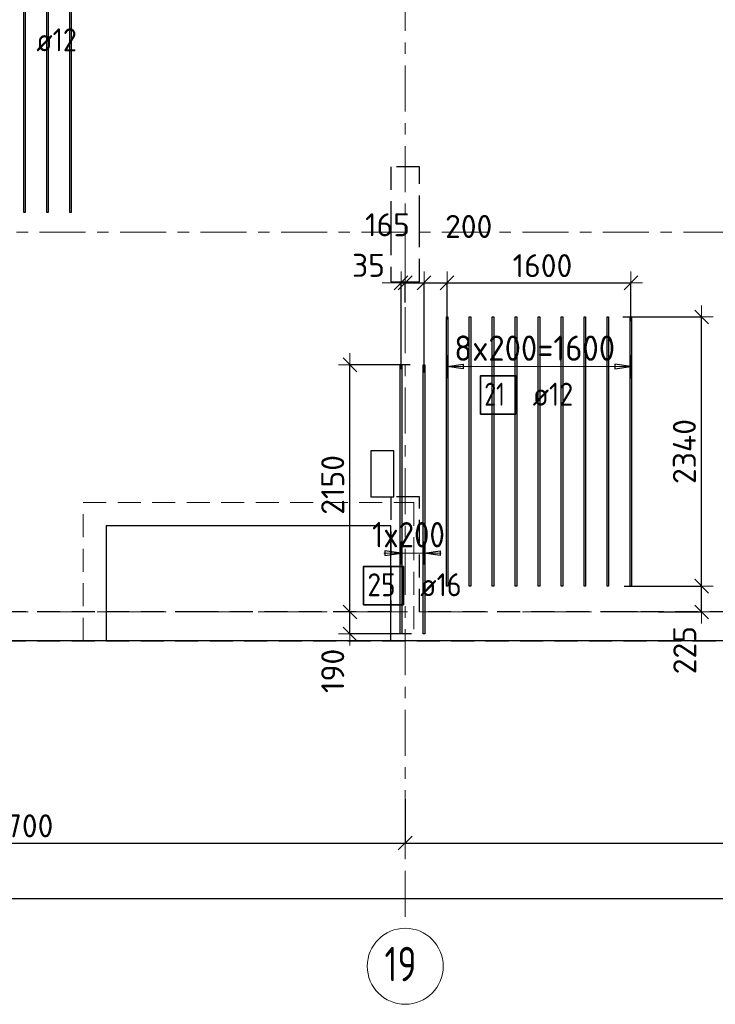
# Model space of a CAD drawing. Header units: metres. Extents: x -38 to 100, y -15 to 19.
# Tile 9 of 41: x 45 to 51, y -3 to 5. Entities that reach past the tile are written whole.
import ezdxf

# ---------------------------------------------------------------- set-up
doc = ezdxf.new("R2010")
doc.units = ezdxf.units.M
doc.header["$PDMODE"] = 65
for name, pattern in [('______11', [0.5, 0.4, -0.05, 0, -0.05]), ('______2', [0.27, 0.2, -0.07]), ('______5', [1.1, 0.8, -0.1, 0.1, -0.1])]:
    doc.linetypes.add(name, pattern=pattern)
for name, color, linetype, lineweight in [('XR$2$Осевая линия (1)', 7, '______5', 13), ('XR$2$Размерная линия (1)', 7, 'Continuous', 13), ('XR$3$Перекрытие (1)', 7, 'Continuous', 35), ('XR$3$Перекрытие (2)', 7, 'Continuous', 35), ('XR$3$Размерная линия (1)', 7, 'Continuous', 13), ('XR$5$Стена (1)', 7, 'Continuous', 35)]:
    doc.layers.add(name, color=color, linetype=linetype, lineweight=lineweight)
doc.layers.add('XR$3$Арм.стержн.Доп. Арм ниж.зоны У', color=7, linetype='Continuous', lineweight=35, true_color=0x1cff1c)
doc.styles.add('ISOCPEUR', font='txt')
doc.dimstyles.new('DIMSTYLE_3', dxfattribs={"dimtxt": 0.2, "dimasz": 0.2, "dimexe": 0, "dimexo": 0, "dimgap": 0.1, "dimtad": 2, "dimdec": 0, "dimlfac": 1000, "dimrnd": 5, "dimzin": 12, "dimdsep": 46, "dimtxsty": 'ISOCPEUR', "dimblk1": 'ALL_ML_STRICH', "dimblk2": 'ALL_ML_STRICH', "dimsah": 1, "dimcen": 0, "dimclrd": 7, "dimclre": 256, "dimclrt": 7, "dimadec": 0, "dimazin": 0, "dimtfac": 1, "dimtdec": 0, "dimtix": 1, "dimtmove": 2, "dimatfit": 3, "dimfxl": 0, "dimtzin": 0, "dimlwd": 0, "dimlwe": -3, "dimarcsym": 0})
doc.dimstyles.new('DIMSTYLE_6', dxfattribs={"dimtxt": 0.2, "dimasz": 0.2, "dimexe": 0, "dimexo": 0, "dimgap": 0.1, "dimtad": 2, "dimdec": 0, "dimlfac": 1000, "dimrnd": 5, "dimzin": 12, "dimdsep": 46, "dimtxsty": 'ISOCPEUR', "dimblk1": 'ALL_ML_STRICH', "dimblk2": 'ALL_ML_STRICH', "dimsah": 1, "dimcen": 0, "dimclrd": 7, "dimclre": 256, "dimclrt": 7, "dimadec": 0, "dimazin": 0, "dimtfac": 1, "dimtdec": 0, "dimtix": 1, "dimtmove": 2, "dimatfit": 3, "dimfxl": 0, "dimtvp": 1.2, "dimtzin": 0, "dimlwd": 0, "dimlwe": -3, "dimarcsym": 0})

# ---------------------------------------------------------------- blocks, each defined once
blk = doc.blocks.new('ALL_ML_STRICH')
at = {"color": 0, "linetype": 'ByBlock', "lineweight": -2}
for p, q in [((0, -0.5), (0, 0.5)), ((-1, 0), (0.5, 0)), ((-0.3, -0.3), (0.3, 0.3))]:
    blk.add_line(p, q, dxfattribs=at)
blk = doc.blocks.new('*D15')
at = {"layer": 'DEFPOINTS', "color": 7, "linetype": 'Continuous', "lineweight": 13, "transparency": 33554687}
for p in [(41.45, -1.5748), (48.15, -1.6059), (41.45, -2.009)]:
    blk.add_point(p, dxfattribs=at)
at = {"layer": 'XR$2$Размерная линия (1)', "color": 9, "linetype": 'Continuous', "lineweight": -2, "true_color": 0xc7c7c7, "transparency": 33554687}
for p, q in [((41.45, -1.5948), (41.45, -2.009)), ((48.15, -1.6259), (48.15, -2.009))]:
    blk.add_line(p, q, dxfattribs=at)
at = {"layer": 'XR$2$Размерная линия (1)', "color": 7, "linetype": 'Continuous', "lineweight": -2, "transparency": 33554687}
blk.add_line((41.45, -2.009), (48.15, -2.009), dxfattribs=at)
at = {"layer": 'XR$2$Размерная линия (1)', "color": 7, "linetype": 'Continuous', "lineweight": 13, "transparency": 33554687, "xscale": 0.2, "yscale": 0.2, "zscale": 0.2, "rotation": 180}
blk.add_blockref('ALL_ML_STRICH', (41.45, -2.009), dxfattribs=at)
at = {"layer": 'XR$2$Размерная линия (1)', "color": 7, "linetype": 'Continuous', "lineweight": 13, "transparency": 33554687, "xscale": 0.2, "yscale": 0.2, "zscale": 0.2}
blk.add_blockref('ALL_ML_STRICH', (48.15, -2.009), dxfattribs=at)
at = {"layer": 'XR$2$Размерная линия (1)', "color": 7, "linetype": 'Continuous', "lineweight": 13, "transparency": 33554687, "insert": (44.81, -1.859), "char_height": 0.2, "width": 0.8, "attachment_point": 5, "style": 'ISOCPEUR'}
blk.add_mtext('\\A1;{6700}', dxfattribs=at)
blk = doc.blocks.new('*D16')
at = {"layer": 'DEFPOINTS', "color": 7, "linetype": 'Continuous', "lineweight": 13, "transparency": 33554687}
for p in [(54.95, -1.4027), (48.15, -1.6059), (48.15, -2.009)]:
    blk.add_point(p, dxfattribs=at)
at = {"layer": 'XR$2$Размерная линия (1)', "color": 9, "linetype": 'Continuous', "lineweight": -2, "true_color": 0xc7c7c7, "transparency": 33554687}
for p, q in [((54.95, -1.4227), (54.95, -2.009)), ((48.15, -1.6259), (48.15, -2.009))]:
    blk.add_line(p, q, dxfattribs=at)
at = {"layer": 'XR$2$Размерная линия (1)', "color": 7, "linetype": 'Continuous', "lineweight": -2, "transparency": 33554687}
blk.add_line((48.15, -2.009), (54.95, -2.009), dxfattribs=at)
at = {"layer": 'XR$2$Размерная линия (1)', "color": 7, "linetype": 'Continuous', "lineweight": 13, "transparency": 33554687, "xscale": 0.2, "yscale": 0.2, "zscale": 0.2, "rotation": 180}
blk.add_blockref('ALL_ML_STRICH', (48.15, -2.009), dxfattribs=at)
at = {"layer": 'XR$2$Размерная линия (1)', "color": 7, "linetype": 'Continuous', "lineweight": 13, "transparency": 33554687, "xscale": 0.2, "yscale": 0.2, "zscale": 0.2}
blk.add_blockref('ALL_ML_STRICH', (54.95, -2.009), dxfattribs=at)
at = {"layer": 'XR$2$Размерная линия (1)', "color": 7, "linetype": 'Continuous', "lineweight": 13, "transparency": 33554687, "insert": (51.56, -1.859), "char_height": 0.2, "width": 0.8, "attachment_point": 5, "style": 'ISOCPEUR'}
blk.add_mtext('\\A1;{6800}', dxfattribs=at)
blk = doc.blocks.new('*D18')
at = {"layer": 'DEFPOINTS', "color": 7, "linetype": 'Continuous', "lineweight": 13, "transparency": 33554687}
for p in [(0.5, -2.3633), (61.6, -2.4001), (0.5, -2.4901)]:
    blk.add_point(p, dxfattribs=at)
at = {"layer": 'XR$2$Размерная линия (1)', "color": 9, "linetype": 'Continuous', "lineweight": -2, "true_color": 0xc7c7c7, "transparency": 33554687}
for p, q in [((0.5, -2.3833), (0.5, -2.4901)), ((61.6, -2.4201), (61.6, -2.4901))]:
    blk.add_line(p, q, dxfattribs=at)
at = {"layer": 'XR$2$Размерная линия (1)', "color": 7, "linetype": 'Continuous', "lineweight": -2, "transparency": 33554687}
blk.add_line((0.5, -2.4901), (61.6, -2.4901), dxfattribs=at)
at = {"layer": 'XR$2$Размерная линия (1)', "color": 7, "linetype": 'Continuous', "lineweight": 13, "transparency": 33554687, "xscale": 0.2, "yscale": 0.2, "zscale": 0.2, "rotation": 180}
blk.add_blockref('ALL_ML_STRICH', (0.5, -2.4901), dxfattribs=at)
at = {"layer": 'XR$2$Размерная линия (1)', "color": 7, "linetype": 'Continuous', "lineweight": 13, "transparency": 33554687, "xscale": 0.2, "yscale": 0.2, "zscale": 0.2}
blk.add_blockref('ALL_ML_STRICH', (61.6, -2.4901), dxfattribs=at)
at = {"layer": 'XR$2$Размерная линия (1)', "color": 7, "linetype": 'Continuous', "lineweight": 13, "transparency": 33554687, "insert": (31.1, -2.3401), "char_height": 0.2, "width": 1, "attachment_point": 5, "style": 'ISOCPEUR'}
blk.add_mtext('\\A1;{61100}', dxfattribs=at)
blk = doc.blocks.new('*D43')
at = {"layer": 'DEFPOINTS', "color": 7, "linetype": 'Continuous', "lineweight": 13, "transparency": 33554687}
for p in [(50.0338, 0.2246), (50.333, 0), (50.7285, 0)]:
    blk.add_point(p, dxfattribs=at)
at = {"layer": 'XR$3$Размерная линия (1)', "color": 9, "linetype": 'Continuous', "lineweight": -2, "true_color": 0xc7c7c7, "transparency": 33554687}
for p, q in [((50.0538, 0.2246), (50.7285, 0.2246)), ((50.353, 0), (50.7285, 0))]:
    blk.add_line(p, q, dxfattribs=at)
at = {"layer": 'XR$3$Размерная линия (1)', "color": 7, "linetype": 'Continuous', "lineweight": -2, "transparency": 33554687}
blk.add_line((50.7285, 0), (50.7285, 0.2246), dxfattribs=at)
at = {"layer": 'XR$3$Размерная линия (1)', "color": 7, "linetype": 'Continuous', "lineweight": 13, "transparency": 33554687, "xscale": 0.2, "yscale": 0.2, "zscale": 0.2}
for p, rotation in [((50.7285, 0.2246), 90), ((50.7285, 0), 270)]:
    blk.add_blockref('ALL_ML_STRICH', p, dxfattribs=dict(at, rotation=rotation))
at = {"layer": 'XR$3$Размерная линия (1)', "color": 7, "linetype": 'Continuous', "lineweight": 13, "transparency": 33554687, "insert": (50.5821, -0.3321), "char_height": 0.2, "width": 0.6, "attachment_point": 5, "rotation": 90, "style": 'ISOCPEUR'}
blk.add_mtext('\\A1;{225}', dxfattribs=at)
blk = doc.blocks.new('*D44')
at = {"layer": 'DEFPOINTS', "color": 7, "linetype": 'Continuous', "lineweight": 13, "transparency": 33554687}
for p in [(50.0231, 2.5646), (50.0338, 0.2246), (50.7285, 0.2246)]:
    blk.add_point(p, dxfattribs=at)
at = {"layer": 'XR$3$Размерная линия (1)', "color": 9, "linetype": 'Continuous', "lineweight": -2, "true_color": 0xc7c7c7, "transparency": 33554687}
for p, q in [((50.0431, 2.5646), (50.7285, 2.5646)), ((50.0538, 0.2246), (50.7285, 0.2246))]:
    blk.add_line(p, q, dxfattribs=at)
at = {"layer": 'XR$3$Размерная линия (1)', "color": 7, "linetype": 'Continuous', "lineweight": -2, "transparency": 33554687}
blk.add_line((50.7285, 0.2246), (50.7285, 2.5646), dxfattribs=at)
at = {"layer": 'XR$3$Размерная линия (1)', "color": 7, "linetype": 'Continuous', "lineweight": 13, "transparency": 33554687, "xscale": 0.2, "yscale": 0.2, "zscale": 0.2}
for p, rotation in [((50.7285, 2.5646), 90), ((50.7285, 0.2246), 270)]:
    blk.add_blockref('ALL_ML_STRICH', p, dxfattribs=dict(at, rotation=rotation))
at = {"layer": 'XR$3$Размерная линия (1)', "color": 7, "linetype": 'Continuous', "lineweight": 13, "transparency": 33554687, "insert": (50.5785, 1.3946), "char_height": 0.2, "width": 0.8, "attachment_point": 5, "rotation": 90, "style": 'ISOCPEUR'}
blk.add_mtext('\\A1;{2340}', dxfattribs=at)
blk = doc.blocks.new('*D45')
at = {"layer": 'DEFPOINTS', "color": 7, "linetype": 'Continuous', "lineweight": 13, "transparency": 33554687}
for p in [(47.6881, 0), (47.6696, -0.1915), (48.225, -0.1915)]:
    blk.add_point(p, dxfattribs=at)
at = {"layer": 'XR$3$Размерная линия (1)', "color": 9, "linetype": 'Continuous', "lineweight": -2, "true_color": 0xc7c7c7, "transparency": 33554687}
for p, q in [((47.6681, 0), (47.6696, 0)), ((48.205, -0.1915), (47.6696, -0.1915))]:
    blk.add_line(p, q, dxfattribs=at)
at = {"layer": 'XR$3$Размерная линия (1)', "color": 7, "linetype": 'Continuous', "lineweight": -2, "transparency": 33554687}
blk.add_line((47.6696, -0.1915), (47.6696, 0), dxfattribs=at)
at = {"layer": 'XR$3$Размерная линия (1)', "color": 7, "linetype": 'Continuous', "lineweight": 13, "transparency": 33554687, "xscale": 0.2, "yscale": 0.2, "zscale": 0.2}
for p, rotation in [((47.6696, 0), 90), ((47.6696, -0.1915), 270)]:
    blk.add_blockref('ALL_ML_STRICH', p, dxfattribs=dict(at, rotation=rotation))
at = {"layer": 'XR$3$Размерная линия (1)', "color": 7, "linetype": 'Continuous', "lineweight": 13, "transparency": 33554687, "insert": (47.5197, -0.5123), "char_height": 0.2, "width": 0.6, "attachment_point": 5, "rotation": 90, "style": 'ISOCPEUR'}
blk.add_mtext('\\A1;{190}', dxfattribs=at)
blk = doc.blocks.new('*D46')
at = {"layer": 'DEFPOINTS', "color": 7, "linetype": 'Continuous', "lineweight": 13, "transparency": 33554687}
for p in [(48.2136, 2.1485), (47.6696, 0), (47.6881, 0)]:
    blk.add_point(p, dxfattribs=at)
at = {"layer": 'XR$3$Размерная линия (1)', "color": 9, "linetype": 'Continuous', "lineweight": -2, "true_color": 0xc7c7c7, "transparency": 33554687}
for p, q in [((48.1936, 2.1485), (47.6696, 2.1485)), ((47.6681, 0), (47.6696, 0))]:
    blk.add_line(p, q, dxfattribs=at)
at = {"layer": 'XR$3$Размерная линия (1)', "color": 7, "linetype": 'Continuous', "lineweight": -2, "transparency": 33554687}
blk.add_line((47.6696, 0), (47.6696, 2.1485), dxfattribs=at)
at = {"layer": 'XR$3$Размерная линия (1)', "color": 7, "linetype": 'Continuous', "lineweight": 13, "transparency": 33554687, "xscale": 0.2, "yscale": 0.2, "zscale": 0.2}
for p, rotation in [((47.6696, 2.1485), 90), ((47.6696, 0), 270)]:
    blk.add_blockref('ALL_ML_STRICH', p, dxfattribs=dict(at, rotation=rotation))
at = {"layer": 'XR$3$Размерная линия (1)', "color": 7, "linetype": 'Continuous', "lineweight": 13, "transparency": 33554687, "insert": (47.5196, 1.1042), "char_height": 0.2, "width": 0.8, "attachment_point": 5, "rotation": 90, "style": 'ISOCPEUR'}
blk.add_mtext('\\A1;{2150}', dxfattribs=at)
blk = doc.blocks.new('*D106')
at = {"layer": 'DEFPOINTS', "color": 7, "linetype": 'Continuous', "lineweight": 13, "transparency": 33554687}
for p in [(48.114, 2.8602), (48.15, 2.6708), (48.114, 2.0908)]:
    blk.add_point(p, dxfattribs=at)
at = {"layer": 'XR$3$Размерная линия (1)', "color": 9, "linetype": 'Continuous', "lineweight": -2, "true_color": 0xc7c7c7, "transparency": 33554687}
for p, q in [((48.114, 2.1108), (48.114, 2.8602)), ((48.15, 2.6908), (48.15, 2.8602))]:
    blk.add_line(p, q, dxfattribs=at)
at = {"layer": 'XR$3$Размерная линия (1)', "color": 7, "linetype": 'Continuous', "lineweight": -2, "transparency": 33554687}
blk.add_line((48.114, 2.8602), (48.15, 2.8602), dxfattribs=at)
at = {"layer": 'XR$3$Размерная линия (1)', "color": 7, "linetype": 'Continuous', "lineweight": 13, "transparency": 33554687, "xscale": 0.2, "yscale": 0.2, "zscale": 0.2}
blk.add_blockref('ALL_ML_STRICH', (48.15, 2.8602), dxfattribs=at)
at = {"layer": 'XR$3$Размерная линия (1)', "color": 7, "linetype": 'Continuous', "lineweight": 13, "transparency": 33554687, "xscale": 0.2, "yscale": 0.2, "zscale": 0.2, "rotation": 180}
blk.add_blockref('ALL_ML_STRICH', (48.114, 2.8602), dxfattribs=at)
at = {"layer": 'XR$3$Размерная линия (1)', "color": 7, "linetype": 'Continuous', "lineweight": 13, "transparency": 33554687, "insert": (47.8309, 3.0127), "char_height": 0.2, "width": 0.4, "attachment_point": 5, "style": 'ISOCPEUR'}
blk.add_mtext('\\A1;{35}', dxfattribs=at)
blk = doc.blocks.new('*D107')
at = {"layer": 'DEFPOINTS', "color": 7, "linetype": 'Continuous', "lineweight": 13, "transparency": 33554687}
for p in [(48.15, 2.8602), (48.15, 2.6708), (48.314, 2.0613)]:
    blk.add_point(p, dxfattribs=at)
at = {"layer": 'XR$3$Размерная линия (1)', "color": 9, "linetype": 'Continuous', "lineweight": -2, "true_color": 0xc7c7c7, "transparency": 33554687}
for p, q in [((48.15, 2.6908), (48.15, 2.8602)), ((48.314, 2.0813), (48.314, 2.8602))]:
    blk.add_line(p, q, dxfattribs=at)
at = {"layer": 'XR$3$Размерная линия (1)', "color": 7, "linetype": 'Continuous', "lineweight": -2, "transparency": 33554687}
blk.add_line((48.15, 2.8602), (48.314, 2.8602), dxfattribs=at)
at = {"layer": 'XR$3$Размерная линия (1)', "color": 7, "linetype": 'Continuous', "lineweight": 13, "transparency": 33554687, "xscale": 0.2, "yscale": 0.2, "zscale": 0.2, "rotation": 180}
blk.add_blockref('ALL_ML_STRICH', (48.15, 2.8602), dxfattribs=at)
at = {"layer": 'XR$3$Размерная линия (1)', "color": 7, "linetype": 'Continuous', "lineweight": 13, "transparency": 33554687, "xscale": 0.2, "yscale": 0.2, "zscale": 0.2}
blk.add_blockref('ALL_ML_STRICH', (48.314, 2.8602), dxfattribs=at)
at = {"layer": 'XR$3$Размерная линия (1)', "color": 7, "linetype": 'Continuous', "lineweight": 13, "transparency": 33554687, "insert": (47.9963, 3.3655), "char_height": 0.2, "width": 0.6, "attachment_point": 5, "style": 'ISOCPEUR'}
blk.add_mtext('\\A1;{165}', dxfattribs=at)
blk = doc.blocks.new('*D108')
at = {"layer": 'DEFPOINTS', "color": 7, "linetype": 'Continuous', "lineweight": 13, "transparency": 33554687}
for p in [(48.314, 2.8602), (48.514, 2.5209), (48.314, 2.0613)]:
    blk.add_point(p, dxfattribs=at)
at = {"layer": 'XR$3$Размерная линия (1)', "color": 9, "linetype": 'Continuous', "lineweight": -2, "true_color": 0xc7c7c7, "transparency": 33554687}
for p, q in [((48.314, 2.0813), (48.314, 2.8602)), ((48.514, 2.5409), (48.514, 2.8602))]:
    blk.add_line(p, q, dxfattribs=at)
at = {"layer": 'XR$3$Размерная линия (1)', "color": 7, "linetype": 'Continuous', "lineweight": -2, "transparency": 33554687}
blk.add_line((48.314, 2.8602), (48.514, 2.8602), dxfattribs=at)
at = {"layer": 'XR$3$Размерная линия (1)', "color": 7, "linetype": 'Continuous', "lineweight": 13, "transparency": 33554687, "xscale": 0.2, "yscale": 0.2, "zscale": 0.2, "rotation": 180}
blk.add_blockref('ALL_ML_STRICH', (48.314, 2.8602), dxfattribs=at)
at = {"layer": 'XR$3$Размерная линия (1)', "color": 7, "linetype": 'Continuous', "lineweight": 13, "transparency": 33554687, "xscale": 0.2, "yscale": 0.2, "zscale": 0.2}
blk.add_blockref('ALL_ML_STRICH', (48.514, 2.8602), dxfattribs=at)
at = {"layer": 'XR$3$Размерная линия (1)', "color": 7, "linetype": 'Continuous', "lineweight": 13, "transparency": 33554687, "insert": (48.7026, 3.3508), "char_height": 0.2, "width": 0.6, "attachment_point": 5, "style": 'ISOCPEUR'}
blk.add_mtext('\\A1;{200}', dxfattribs=at)
blk = doc.blocks.new('*D109')
at = {"layer": 'DEFPOINTS', "color": 7, "linetype": 'Continuous', "lineweight": 13, "transparency": 33554687}
for p in [(48.514, 2.8602), (48.514, 2.5209), (50.114, 2.5067)]:
    blk.add_point(p, dxfattribs=at)
at = {"layer": 'XR$3$Размерная линия (1)', "color": 9, "linetype": 'Continuous', "lineweight": -2, "true_color": 0xc7c7c7, "transparency": 33554687}
for p, q in [((48.514, 2.5409), (48.514, 2.8602)), ((50.114, 2.5267), (50.114, 2.8602))]:
    blk.add_line(p, q, dxfattribs=at)
at = {"layer": 'XR$3$Размерная линия (1)', "color": 7, "linetype": 'Continuous', "lineweight": -2, "transparency": 33554687}
blk.add_line((48.514, 2.8602), (50.114, 2.8602), dxfattribs=at)
at = {"layer": 'XR$3$Размерная линия (1)', "color": 7, "linetype": 'Continuous', "lineweight": 13, "transparency": 33554687, "xscale": 0.2, "yscale": 0.2, "zscale": 0.2, "rotation": 180}
blk.add_blockref('ALL_ML_STRICH', (48.514, 2.8602), dxfattribs=at)
at = {"layer": 'XR$3$Размерная линия (1)', "color": 7, "linetype": 'Continuous', "lineweight": 13, "transparency": 33554687, "xscale": 0.2, "yscale": 0.2, "zscale": 0.2}
blk.add_blockref('ALL_ML_STRICH', (50.114, 2.8602), dxfattribs=at)
at = {"layer": 'XR$3$Размерная линия (1)', "color": 7, "linetype": 'Continuous', "lineweight": 13, "transparency": 33554687, "insert": (49.344, 3.0102), "char_height": 0.2, "width": 0.8, "attachment_point": 5, "style": 'ISOCPEUR'}
blk.add_mtext('\\A1;{1600}', dxfattribs=at)

msp = doc.modelspace()

# ---------------------------------------------------------------- linework, layer by layer
at = {"layer": 'XR$2$Осевая линия (1)', "color": 253, "linetype": '______11', "lineweight": 13, "true_color": 0xa0a0a0, "transparency": 33554687}
for p, q in [((48.15, -2.65), (48.15, 8.13)), ((-2.63, 3.3), (62.6, 3.3)), ((-2.63, 0), (62.6, 0))]:
    msp.add_line(p, q, dxfattribs=at)
at = {"layer": 'XR$2$Осевая линия (1)', "color": 7, "linetype": 'Continuous', "lineweight": 13, "transparency": 33554687}
msp.add_circle((48.1504, -3.0799), 0.3304, dxfattribs=at)
at = {"layer": 'XR$3$Арм.стержн.Доп. Арм ниж.зоны У', "color": 253, "linetype": 'Continuous', "lineweight": -3, "true_color": 0xa0a0a0, "transparency": 33554687}
for p, q in [((48.514, 2.1331), (48.514, 2.2331)), ((50.114, 2.1331), (50.114, 2.2331)), ((48.514, 2.1331), (48.514, 2.0331)), ((50.114, 2.1331), (50.114, 2.0331)), ((48.114, 0.5114), (48.114, 0.6114)), ((48.314, 0.5114), (48.314, 0.6114)), ((48.114, 0.5114), (48.114, 0.4114)), ((48.314, 0.5114), (48.314, 0.4114))]:
    msp.add_line(p, q, dxfattribs=at)
at = {"layer": 'XR$3$Арм.стержн.Доп. Арм ниж.зоны У', "color": 7, "linetype": 'Continuous', "lineweight": 25, "transparency": 33554687}
for p, q in [((48.514, 2.1331), (48.654, 2.1531)), ((48.654, 2.1531), (48.654, 2.1131)), ((50.114, 2.1331), (49.974, 2.1531)), ((49.974, 2.1531), (49.974, 2.1131)), ((48.654, 2.1131), (48.514, 2.1331)), ((49.974, 2.1131), (50.114, 2.1331)), ((48.114, 0.5114), (47.974, 0.5314)), ((47.974, 0.5314), (47.974, 0.4914)), ((48.314, 0.5114), (48.454, 0.5314)), ((48.454, 0.5314), (48.454, 0.4914)), ((47.974, 0.4914), (48.114, 0.5114)), ((48.454, 0.4914), (48.314, 0.5114))]:
    msp.add_line(p, q, dxfattribs=at)
at = {"layer": 'XR$3$Арм.стержн.Доп. Арм ниж.зоны У', "color": 7, "linetype": 'Continuous', "lineweight": 13, "transparency": 33554687}
for p, q in [((48.514, 2.1331), (48.514, 2.1331)), ((48.514, 2.1331), (50.114, 2.1331)), ((50.114, 2.1331), (50.114, 2.1331)), ((48.114, 0.5114), (47.964, 0.5114)), ((48.114, 0.5114), (48.314, 0.5114)), ((48.314, 0.5114), (48.464, 0.5114))]:
    msp.add_line(p, q, dxfattribs=at)
at = {"layer": 'XR$3$Арм.стержн.Доп. Арм ниж.зоны У', "color": 34, "linetype": 'Continuous', "lineweight": 25, "transparency": 33554687}
for points in [[(44.832, 3.4709), (44.832, 5.8109), (44.844, 5.8109), (44.844, 3.4709), (44.832, 3.4709)], [(45.032, 3.4709), (45.032, 5.8109), (45.044, 5.8109), (45.044, 3.4709), (45.032, 3.4709)], [(45.232, 3.4709), (45.232, 5.8109), (45.244, 5.8109), (45.244, 3.4709), (45.232, 3.4709)], [(48.508, 0.2246), (48.508, 2.5646), (48.52, 2.5646), (48.52, 0.2246), (48.508, 0.2246)], [(48.708, 0.2246), (48.708, 2.5646), (48.72, 2.5646), (48.72, 0.2246), (48.708, 0.2246)], [(48.908, 0.2246), (48.908, 2.5646), (48.92, 2.5646), (48.92, 0.2246), (48.908, 0.2246)], [(49.108, 0.2246), (49.108, 2.5646), (49.12, 2.5646), (49.12, 0.2246), (49.108, 0.2246)], [(49.308, 0.2246), (49.308, 2.5646), (49.32, 2.5646), (49.32, 0.2246), (49.308, 0.2246)], [(49.508, 0.2246), (49.508, 2.5646), (49.52, 2.5646), (49.52, 0.2246), (49.508, 0.2246)], [(49.708, 0.2246), (49.708, 2.5646), (49.72, 2.5646), (49.72, 0.2246), (49.708, 0.2246)], [(49.908, 0.2246), (49.908, 2.5646), (49.92, 2.5646), (49.92, 0.2246), (49.908, 0.2246)], [(50.108, 0.2246), (50.108, 2.5646), (50.12, 2.5646), (50.12, 0.2246), (50.108, 0.2246)]]:
    msp.add_lwpolyline(points, dxfattribs=at)
at = {"layer": 'XR$3$Арм.стержн.Доп. Арм ниж.зоны У', "color": 7, "linetype": 'Continuous', "lineweight": 25, "transparency": 33554687}
for points in [[(48.122, 2.1485), (48.122, -0.1915), (48.106, -0.1915), (48.106, 2.1485), (48.122, 2.1485)], [(48.322, 2.1485), (48.322, -0.1915), (48.306, -0.1915), (48.306, 2.1485), (48.322, 2.1485)]]:
    msp.add_lwpolyline(points, dxfattribs=at)
at = {"layer": 'XR$3$Арм.стержн.Доп. Арм ниж.зоны У', "color": 7, "linetype": 'Continuous', "lineweight": 35, "transparency": 33554687}
for points in [[(48.8057, 1.7194), (49.1124, 1.7194), (49.1124, 2.0527), (48.8057, 2.0527), (48.8057, 1.7194)], [(47.7877, 0.063), (48.1344, 0.063), (48.1344, 0.3964), (47.7877, 0.3964), (47.7877, 0.063)]]:
    msp.add_lwpolyline(points, dxfattribs=at)
at = {"layer": 'XR$3$Перекрытие (1)', "color": 7, "linetype": 'Continuous', "lineweight": 25, "transparency": 33554687}
for p, q in [((47.85, 1.4), (47.85, 1)), ((48.05, 1.4), (47.85, 1.4)), ((48.05, 1), (48.05, 1.4)), ((47.85, 1), (48.05, 1)), ((45.55, 0.75), (45.55, -0.25)), ((48.025, 0.75), (45.55, 0.75)), ((48.025, -0.25), (48.025, 0.75)), ((45.55, -0.25), (41.325, -0.25)), ((52.45, -0.25), (48.025, -0.25))]:
    msp.add_line(p, q, dxfattribs=at)
at = {"layer": 'XR$3$Перекрытие (2)', "color": 7, "linetype": '______2', "lineweight": 18, "transparency": 33554687}
for p, q in [((45.35, -0.25), (45.35, 0.95)), ((45.35, 0.95), (48.225, 0.95)), ((48.225, 0.95), (48.225, -0.25))]:
    msp.add_line(p, q, dxfattribs=at)
at = {"layer": 'XR$3$Перекрытие (2)', "color": 7, "linetype": 'Continuous', "lineweight": 25, "transparency": 33554687}
msp.add_line((48.025, -0.25), (45.55, -0.25), dxfattribs=at)
at = {"layer": 'XR$5$Стена (1)', "color": 253, "linetype": '______2', "lineweight": -3, "true_color": 0xa0a0a0, "transparency": 33554687}
for p, q in [((48.025, 3.87), (48.025, 3.42)), ((48.275, 3.87), (48.025, 3.87)), ((48.275, 3.42), (48.275, 3.87)), ((48.025, 3.42), (48.025, 3.3)), ((48.275, 3.3), (48.275, 3.42)), ((48.025, 3.3), (48.025, 2.87)), ((48.275, 2.87), (48.275, 3.3)), ((48.025, 2.87), (48.275, 2.87)), ((48.155, 2.87), (48.275, 2.87)), ((48.275, 1), (48.025, 1)), ((48.025, 1), (48.025, 0)), ((48.155, 1), (48.075, 1)), ((48.275, 0), (48.275, 1)), ((45.15, 0), (41.575, 0)), ((46.35, 0), (45.15, 0)), ((46.47, 0), (46.35, 0)), ((48.025, 0), (46.47, 0)), ((50.05, 0), (48.275, 0)), ((50.17, 0), (50.05, 0)), ((52.1998, 0), (50.17, 0)), ((41.35, -0.25), (48.25, -0.25)), ((48.25, -0.25), (61.6, -0.25))]:
    msp.add_line(p, q, dxfattribs=at)

# ---------------------------------------------------------------- texts
at = {"layer": 'XR$2$Осевая линия (1)', "color": 7, "linetype": 'Continuous', "lineweight": 13, "transparency": 33554687, "insert": (47.9704, -3.2104), "char_height": 0.3, "width": 0.472281, "attachment_point": 7, "style": 'ISOCPEUR'}
msp.add_mtext('\\W0.75;19', dxfattribs=at)
at = {"layer": 'XR$3$Арм.стержн.Доп. Арм ниж.зоны У', "color": 7, "linetype": 'Continuous', "lineweight": 25, "transparency": 33554687, "char_height": 0.2, "attachment_point": 7, "style": 'ISOCPEUR'}
for s, insert, width in [('\\W0.89; ø12 ', (44.828, 4.873), 0.749105), ('\\W0.75;21', (48.839, 1.7927), 0.314854), ('\\W0.89; ø12 ', (49.1457, 1.7927), 0.749105), ('\\W0.87;25', (47.821, 0.1364), 0.367208), ('\\W0.89; ø16 ', (48.1677, 0.1364), 0.749105)]:
    msp.add_mtext(s, dxfattribs=dict(at, insert=insert, width=width))
at = {"layer": 'XR$3$Арм.стержн.Доп. Арм ниж.зоны У', "color": 7, "linetype": 'Continuous', "lineweight": 13, "transparency": 33554687, "char_height": 0.22, "attachment_point": 7, "style": 'ISOCPEUR'}
for s, insert, width in [('\\W0.94;8x200=1600', (48.577, 2.1831), 1.59871), ('\\W0.89;1x200', (47.862, 0.5614), 0.823552)]:
    msp.add_mtext(s, dxfattribs=dict(at, insert=insert, width=width))

# ---------------------------------------------------------------- dimensions: what is measured, and where the dimension line sits
at = {"layer": 'XR$2$Размерная линия (1)', "color": 7, "linetype": 'Continuous', "lineweight": 13, "transparency": 33554687}
for base, p1, p2, picture, middle in [((54.95, -2.009), (48.15, -1.6259), (54.95, -1.4227), '*D16', (51.56, -1.859)), ((48.15, -2.009), (41.45, -1.5948), (48.15, -1.6259), '*D15', (44.81, -1.859)), ((61.6, -2.4901), (0.5, -2.3833), (61.6, -2.4201), '*D18', (31.1, -2.3401))]:
    dim = msp.add_linear_dim(base=base, p1=p1, p2=p2, dimstyle='DIMSTYLE_3', override={"dimpost": '<>', "dimclrd": 7, "dimclre": 9, "dimclrt": 7, "dimlwd": 0, "dimlwe": 65533}, dxfattribs=at)
    dim.commit()
    dim.dimension.update_dxf_attribs({"geometry": picture, "text_midpoint": middle, "dimtype": 160})
at = {"layer": 'XR$3$Размерная линия (1)', "color": 7, "linetype": 'Continuous', "lineweight": 13, "transparency": 33554687}
for base, p1, p2, dimstyle, picture, middle in [((48.314, 2.8602), (48.15, 2.6908), (48.314, 2.0813), 'DIMSTYLE_6', '*D107', (47.9963, 3.3655)), ((48.514, 2.8602), (48.314, 2.0813), (48.514, 2.5409), 'DIMSTYLE_6', '*D108', (48.7026, 3.3508)), ((48.15, 2.8602), (48.114, 2.1108), (48.15, 2.6908), 'DIMSTYLE_6', '*D106', (47.8309, 3.0127)), ((50.114, 2.8602), (48.514, 2.5409), (50.114, 2.5267), 'DIMSTYLE_3', '*D109', (49.344, 3.0102))]:
    dim = msp.add_linear_dim(base=base, p1=p1, p2=p2, dimstyle=dimstyle, override={"dimpost": '<>', "dimclrd": 7, "dimclre": 9, "dimclrt": 7, "dimlwd": 0, "dimlwe": 65533}, dxfattribs=at)
    dim.commit()
    dim.dimension.update_dxf_attribs({"geometry": picture, "text_midpoint": middle, "dimtype": 160})
for base, p1, p2, dimstyle, picture, middle in [((50.7285, 2.5646), (50.0538, 0.2246), (50.0431, 2.5646), 'DIMSTYLE_3', '*D44', (50.5785, 1.3946)), ((47.66964, 2.14846), (47.66812, 0), (48.19362, 2.14846), 'DIMSTYLE_3', '*D46', (47.51964, 1.10423)), ((50.7285, 0.2246), (50.353, 0), (50.0538, 0.2246), 'DIMSTYLE_6', '*D43', (50.5821, -0.3321)), ((47.66964, 0), (48.205, -0.19154), (47.66812, 0), 'DIMSTYLE_6', '*D45', (47.51973, -0.51231))]:
    dim = msp.add_linear_dim(base=base, p1=p1, p2=p2, angle=90, dimstyle=dimstyle, override={"dimpost": '<>', "dimclrd": 7, "dimclre": 9, "dimclrt": 7, "dimlwd": 0, "dimlwe": 65533}, dxfattribs=at)
    dim.commit()
    dim.dimension.update_dxf_attribs({"geometry": picture, "text_midpoint": middle, "dimtype": 160})

doc.saveas('drawing.dxf')
